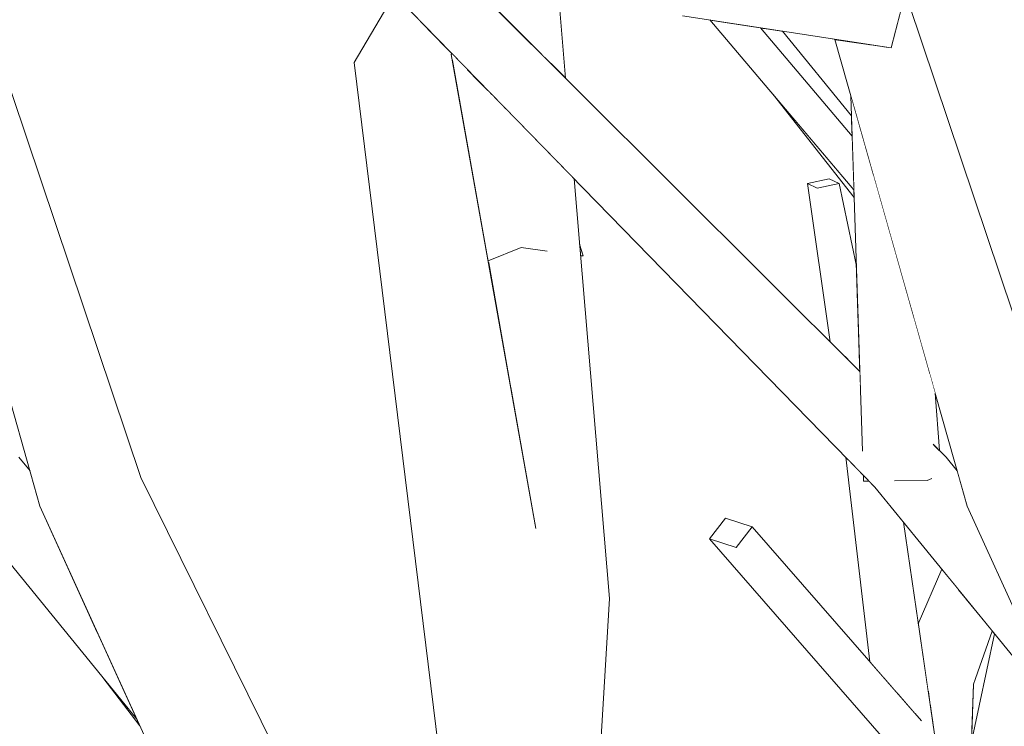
# Model space of a CAD drawing. Extents: x -289599 to -184549, y 66678 to 295474.
# Tile 82 of 256: x -281762 to -281643, y 71966 to 72051. Entities that reach past the tile are written whole.
import ezdxf

# ---------------------------------------------------------------- set-up
doc = ezdxf.new("R2010")
doc.units = 0
doc.header["$MEASUREMENT"] = 0
doc.linetypes.add('Wipeout_Contour', pattern=[1000, 0, -1000])
doc.layers.add('arch drzewa', color=8, linetype='Continuous')
doc.layers.add('arch drzewa_Nr_Pióra__4', color=8, linetype='Continuous', lineweight=9)

msp = doc.modelspace()

# ---------------------------------------------------------------- wipeouts: each hides what was drawn before it
at = {"color": 254, "linetype": 'Wipeout_Contour', "lineweight": 0, "ltscale": 1352268.00323985}
msp.add_wipeout([(-281696.85, 72055.65), (-281699.46, 72056.03), (-281698.33, 72046.56), (-281695.88, 72044.12)], dxfattribs=at).dxf.layer = 'arch drzewa'
at = {"color": 254, "linetype": 'Wipeout_Contour', "lineweight": 0, "ltscale": 1352140.037993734}
msp.add_wipeout([(-281672.04, 72050.12), (-281661.43, 72038.1), (-281661.48, 72039.6), (-281669.77, 72049.77)], dxfattribs=at).dxf.layer = 'arch drzewa'
at = {"color": 254, "linetype": 'Wipeout_Contour', "lineweight": 0, "ltscale": 1352109.722255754}
msp.add_wipeout([(-281665.59, 72030.92), (-281666.79, 72031.46), (-281662.21, 72010.61), (-281661.83, 72010.23)], dxfattribs=at).dxf.layer = 'arch drzewa'
at = {"color": 254, "linetype": 'Wipeout_Contour', "lineweight": 0, "ltscale": 3381171.779570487}
msp.add_wipeout([(-281770.22, 71994.97), (-281752.12, 71977.34), (-281759.1, 71992.67), (-281760.3, 71996.91), (-281761.66, 71998.57), (-281763.3, 71997.88), (-281763.42, 71995.97), (-281763.94, 71995.77), (-281767.62, 71995.72), (-281767.86, 71995.97)], dxfattribs=at).dxf.layer = 'arch drzewa'
at = {"color": 254, "linetype": 'Wipeout_Contour', "lineweight": 0, "ltscale": 2028089.447646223}
msp.add_wipeout([(-281661.91, 71998.29), (-281657.65, 71972.13), (-281656.02, 71970.27), (-281659.49, 71995.67), (-281660.03, 71995.67), (-281660.05, 71996.38)], dxfattribs=at).dxf.layer = 'arch drzewa'
at = {"color": 254, "linetype": 'Wipeout_Contour', "lineweight": 0, "ltscale": 1352126.333391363}
msp.add_wipeout([(-281673.43, 71990.19), (-281676.63, 71991.24), (-281678.58, 71988.74), (-281675.37, 71987.69)], dxfattribs=at).dxf.layer = 'arch drzewa'
at = {"color": 254, "linetype": 'Wipeout_Contour', "lineweight": 0, "ltscale": 1014124.817856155}
msp.add_wipeout([(-281693.62, 71931.15), (-281690.6, 71981.58), (-281692.97, 71980.86)], dxfattribs=at).dxf.layer = 'arch drzewa'
at = {"color": 254, "linetype": 'Wipeout_Contour', "lineweight": 0, "ltscale": 1352014.942802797}
msp.add_wipeout([(-281651.87, 71970.36), (-281652.26, 71970.47), (-281652.22, 71970.2), (-281651.95, 71968.42)], dxfattribs=at).dxf.layer = 'arch drzewa'

# ---------------------------------------------------------------- next in the draw order: wipeouts: each hides what was drawn before it
at = {"color": 254, "linetype": 'Wipeout_Contour', "lineweight": 0, "ltscale": 1014203.952174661}
msp.add_wipeout([(-281698.33, 72046.56), (-281699.46, 72056.03), (-281698.67, 72046.9)], dxfattribs=at).dxf.layer = 'arch drzewa'
at = {"color": 254, "linetype": 'Wipeout_Contour', "lineweight": 0, "ltscale": 1352141.896248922}
msp.add_wipeout([(-281672.04, 72050.12), (-281672.43, 72050.18), (-281661.4, 72037.17), (-281661.43, 72038.1)], dxfattribs=at).dxf.layer = 'arch drzewa'
at = {"color": 254, "linetype": 'Wipeout_Contour', "lineweight": 0, "ltscale": 1014081.021284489}
msp.add_wipeout([(-281662.21, 72010.61), (-281666.79, 72031.46), (-281664.04, 72012.44)], dxfattribs=at).dxf.layer = 'arch drzewa'
at = {"color": 254, "linetype": 'Wipeout_Contour', "lineweight": 0, "ltscale": 1352061.297789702}
msp.add_wipeout([(-281661.91, 71998.29), (-281662.17, 71998.56), (-281659.26, 71973.98), (-281657.65, 71972.13)], dxfattribs=at).dxf.layer = 'arch drzewa'
at = {"color": 254, "linetype": 'Wipeout_Contour', "lineweight": 0, "ltscale": 1014323.201488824}
msp.add_wipeout([(-281770.22, 71994.97), (-281747.45, 71967.07), (-281752.12, 71977.34)], dxfattribs=at).dxf.layer = 'arch drzewa'
at = {"color": 254, "linetype": 'Wipeout_Contour', "lineweight": 0, "ltscale": 1014117.700788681}
msp.add_wipeout([(-281692.97, 71980.86), (-281695.43, 71930.16), (-281693.62, 71931.15)], dxfattribs=at).dxf.layer = 'arch drzewa'
at = {"color": 254, "linetype": 'Wipeout_Contour', "lineweight": 0, "ltscale": 1351998.006811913}
msp.add_wipeout([(-281646.79, 71971.27), (-281651.87, 71970.36), (-281651.7, 71966.69), (-281647.9, 71940.86)], dxfattribs=at).dxf.layer = 'arch drzewa'

# ---------------------------------------------------------------- next in the draw order: wipeouts: each hides what was drawn before it
at = {"color": 254, "linetype": 'Wipeout_Contour', "lineweight": 0, "ltscale": 1690362.695976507}
msp.add_wipeout([(-281704.71, 72055.87), (-281705.48, 72054.48), (-281705.31, 72053.51), (-281698.67, 72046.9), (-281699.46, 72056.03)], dxfattribs=at).dxf.layer = 'arch drzewa'
at = {"color": 254, "linetype": 'Wipeout_Contour', "lineweight": 0, "ltscale": 1352107.649365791}
msp.add_wipeout([(-281665.59, 72030.92), (-281660.66, 72014.97), (-281660.88, 72021.54), (-281662.95, 72031.46)], dxfattribs=at).dxf.layer = 'arch drzewa'
at = {"color": 254, "linetype": 'Wipeout_Contour', "lineweight": 0, "ltscale": 2366320.285996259}
msp.add_wipeout([(-281692.97, 71980.86), (-281700.64, 71981.06), (-281699.59, 71970.85), (-281697.7, 71955.39), (-281697.94, 71955.24), (-281697.99, 71955.2), (-281695.43, 71930.16)], dxfattribs=at).dxf.layer = 'arch drzewa'
at = {"color": 254, "linetype": 'Wipeout_Contour', "lineweight": 0, "ltscale": 1013996.576599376}
msp.add_wipeout([(-281645.32, 71978.61), (-281646.79, 71971.27), (-281644.54, 71977.65)], dxfattribs=at).dxf.layer = 'arch drzewa'
at = {"color": 254, "linetype": 'Wipeout_Contour', "lineweight": 0, "ltscale": 1014292.248496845}
msp.add_wipeout([(-281747.45, 71967.07), (-281751.54, 71972.09), (-281747.09, 71966.28)], dxfattribs=at).dxf.layer = 'arch drzewa'
at = {"color": 254, "linetype": 'Wipeout_Contour', "lineweight": 0, "ltscale": 1014009.338902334}
msp.add_wipeout([(-281651.87, 71970.36), (-281651.95, 71968.42), (-281651.7, 71966.69)], dxfattribs=at).dxf.layer = 'arch drzewa'

# ---------------------------------------------------------------- next in the draw order: wipeouts: each hides what was drawn before it
at = {"color": 254, "linetype": 'Wipeout_Contour', "lineweight": 0, "ltscale": 1014166.106863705}
msp.add_wipeout([(-281694.86, 72032.04), (-281696.85, 72034.07), (-281690.6, 71981.58)], dxfattribs=at).dxf.layer = 'arch drzewa'
at = {"color": 254, "linetype": 'Wipeout_Contour', "lineweight": 0, "ltscale": 1352098.136487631}
msp.add_wipeout([(-281665.59, 72030.92), (-281661.83, 72010.23), (-281660.46, 72008.87), (-281660.66, 72014.97)], dxfattribs=at).dxf.layer = 'arch drzewa'
at = {"color": 254, "linetype": 'Wipeout_Contour', "lineweight": 0, "ltscale": 2366606.870012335}
msp.add_wipeout([(-281759.1, 71992.67), (-281742.08, 71963.14), (-281742.06, 71963.13), (-281742.06, 71963.1), (-281719.85, 71924.55), (-281718.86, 71926.41), (-281753.07, 71994.47)], dxfattribs=at).dxf.layer = 'arch drzewa'
at = {"color": 254, "linetype": 'Wipeout_Contour', "lineweight": 0, "ltscale": 1014009.562055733}
msp.add_wipeout([(-281651.87, 71970.36), (-281647.69, 71981.51), (-281648.63, 71982.66)], dxfattribs=at).dxf.layer = 'arch drzewa'
at = {"color": 254, "linetype": 'Wipeout_Contour', "lineweight": 0, "ltscale": 1014156.756610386}
msp.add_wipeout([(-281700.72, 71980.04), (-281699.59, 71970.85), (-281700.64, 71981.06)], dxfattribs=at).dxf.layer = 'arch drzewa'

# ---------------------------------------------------------------- next in the draw order: wipeouts: each hides what was drawn before it
at = {"color": 254, "linetype": 'Wipeout_Contour', "lineweight": 0, "ltscale": 1352215.37181461}
msp.add_wipeout([(-281697.63, 72034.88), (-281692.97, 71980.86), (-281690.6, 71981.58), (-281696.85, 72034.07)], dxfattribs=at).dxf.layer = 'arch drzewa'
at = {"color": 254, "linetype": 'Wipeout_Contour', "lineweight": 0, "ltscale": 1352122.562587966}
msp.add_wipeout([(-281665.59, 72030.92), (-281662.95, 72031.46), (-281664.15, 72032.01), (-281666.79, 72031.46)], dxfattribs=at).dxf.layer = 'arch drzewa'
at = {"color": 254, "linetype": 'Wipeout_Contour', "lineweight": 0, "ltscale": 1352389.7677249}
msp.add_wipeout([(-281742.08, 71963.14), (-281759.1, 71992.67), (-281745.94, 71963.74), (-281745.51, 71964.16)], dxfattribs=at).dxf.layer = 'arch drzewa'
at = {"color": 254, "linetype": 'Wipeout_Contour', "lineweight": 0, "ltscale": 1690023.675163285}
msp.add_wipeout([(-281650.63, 71985.12), (-281653.44, 71978.54), (-281652.26, 71970.47), (-281651.87, 71970.36), (-281648.63, 71982.66)], dxfattribs=at).dxf.layer = 'arch drzewa'
at = {"color": 254, "linetype": 'Wipeout_Contour', "lineweight": 0, "ltscale": 1690266.916577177}
msp.add_wipeout([(-281700.64, 71981.06), (-281700.77, 71981.08), (-281700.76, 71980.8), (-281700.76, 71980.34), (-281700.72, 71980.04)], dxfattribs=at).dxf.layer = 'arch drzewa'

# ---------------------------------------------------------------- next in the draw order: wipeouts: each hides what was drawn before it
at = {"color": 254, "linetype": 'Wipeout_Contour', "lineweight": 0, "ltscale": 1014092.901972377}
msp.add_wipeout([(-281670.9, 72042.14), (-281661.15, 72029.79), (-281661.18, 72030.7)], dxfattribs=at).dxf.layer = 'arch drzewa'
at = {"color": 254, "linetype": 'Wipeout_Contour', "lineweight": 0, "ltscale": 2028369.927494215}
msp.add_wipeout([(-281703.1, 72040.48), (-281701.82, 72032.97), (-281698.15, 72023.34), (-281700.14, 72023.04), (-281692.97, 71980.86), (-281697.63, 72034.88)], dxfattribs=at).dxf.layer = 'arch drzewa'
at = {"color": 254, "linetype": 'Wipeout_Contour', "lineweight": 0, "ltscale": 1352323.886545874}
msp.add_wipeout([(-281753.07, 71994.47), (-281716.72, 71930.42), (-281715.56, 71932.6), (-281746.98, 71996.13)], dxfattribs=at).dxf.layer = 'arch drzewa'
at = {"color": 254, "linetype": 'Wipeout_Contour', "lineweight": 0, "ltscale": 1352004.304937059}
msp.add_wipeout([(-281651.87, 71970.36), (-281646.79, 71971.27), (-281645.32, 71978.61), (-281647.69, 71981.51)], dxfattribs=at).dxf.layer = 'arch drzewa'

# ---------------------------------------------------------------- next in the draw order: wipeouts: each hides what was drawn before it
at = {"color": 254, "linetype": 'Wipeout_Contour', "lineweight": 0, "ltscale": 1352150.300878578}
msp.add_wipeout([(-281677.76, 72051), (-281678.51, 72051.12), (-281661.18, 72030.7), (-281661.21, 72031.5)], dxfattribs=at).dxf.layer = 'arch drzewa'
at = {"color": 254, "linetype": 'Wipeout_Contour', "lineweight": 0, "ltscale": 1352279.872255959}
msp.add_wipeout([(-281703.1, 72040.48), (-281704.79, 72042.2), (-281704.64, 72040.06), (-281701.82, 72032.97)], dxfattribs=at).dxf.layer = 'arch drzewa'
at = {"color": 254, "linetype": 'Wipeout_Contour', "lineweight": 0, "ltscale": 2704451.297951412}
msp.add_wipeout([(-281703.46, 72022.6), (-281702.35, 72006.24), (-281699.49, 71990.24), (-281700.64, 71985.13), (-281700.76, 71982.8), (-281700.64, 71981.06), (-281692.97, 71980.86), (-281700.14, 72023.04)], dxfattribs=at).dxf.layer = 'arch drzewa'
at = {"color": 254, "linetype": 'Wipeout_Contour', "lineweight": 0, "ltscale": 2366042.926082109}
msp.add_wipeout([(-281658.67, 71994.97), (-281659.07, 71995.38), (-281653.79, 71967.71), (-281653.16, 71966.99), (-281653.46, 71965.98), (-281645.31, 71923.24), (-281655.24, 71990.77)], dxfattribs=at).dxf.layer = 'arch drzewa'
at = {"color": 254, "linetype": 'Wipeout_Contour', "lineweight": 0, "ltscale": 1014223.688254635}
msp.add_wipeout([(-281753.07, 71994.47), (-281718.86, 71926.41), (-281716.72, 71930.42)], dxfattribs=at).dxf.layer = 'arch drzewa'

# ---------------------------------------------------------------- next in the draw order: linework, layer by layer
at = {"layer": 'arch drzewa_Nr_Pióra__4', "linetype": 'Continuous'}
for p, q in [((-281693.62, 71931.15), (-281690.6, 71981.58)), ((-281747.09, 71966.28), (-281751.54, 71972.09))]:
    msp.add_line(p, q, dxfattribs=at)

# ---------------------------------------------------------------- next in the draw order: wipeouts: each hides what was drawn before it
at = {"color": 254, "linetype": 'Wipeout_Contour', "lineweight": 0, "ltscale": 1352146.214126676}
msp.add_wipeout([(-281672.43, 72050.18), (-281677.76, 72051), (-281661.21, 72031.5), (-281661.4, 72037.17)], dxfattribs=at).dxf.layer = 'arch drzewa'
at = {"color": 254, "linetype": 'Wipeout_Contour', "lineweight": 0, "ltscale": 1690664.709412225}
msp.add_wipeout([(-281774.66, 72048.73), (-281753.07, 71994.47), (-281770.88, 72048.16), (-281772.57, 72048.42), (-281772.76, 72048.44)], dxfattribs=at).dxf.layer = 'arch drzewa'
at = {"color": 254, "linetype": 'Wipeout_Contour', "lineweight": 0, "ltscale": 1014216.19546705}
msp.add_wipeout([(-281705.29, 72042.72), (-281704.64, 72040.06), (-281704.79, 72042.2)], dxfattribs=at).dxf.layer = 'arch drzewa'
at = {"color": 254, "linetype": 'Wipeout_Contour', "lineweight": 0, "ltscale": 1014171.065378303}
msp.add_wipeout([(-281694.2, 72024.17), (-281694.17, 72023.81), (-281693.77, 72022.75)], dxfattribs=at).dxf.layer = 'arch drzewa'
at = {"color": 254, "linetype": 'Wipeout_Contour', "lineweight": 0, "ltscale": 1014194.956640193}
msp.add_wipeout([(-281703.46, 72022.6), (-281705.15, 72021.95), (-281702.35, 72006.24)], dxfattribs=at).dxf.layer = 'arch drzewa'
at = {"color": 254, "linetype": 'Wipeout_Contour', "lineweight": 0, "ltscale": 1690062.25909929}
msp.add_wipeout([(-281659.49, 71995.67), (-281656.02, 71970.27), (-281653.79, 71967.71), (-281659.07, 71995.38), (-281659.36, 71995.68)], dxfattribs=at).dxf.layer = 'arch drzewa'
at = {"color": 254, "linetype": 'Wipeout_Contour', "lineweight": 0, "ltscale": 1014161.061572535}
msp.add_wipeout([(-281700.76, 71982.8), (-281700.76, 71982.06), (-281700.64, 71981.06)], dxfattribs=at).dxf.layer = 'arch drzewa'
at = {"color": 254, "linetype": 'Wipeout_Contour', "lineweight": 0, "ltscale": 1351992.635063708}
msp.add_wipeout([(-281646.79, 71971.27), (-281647.04, 71964.34), (-281644.26, 71977.31), (-281644.54, 71977.65)], dxfattribs=at).dxf.layer = 'arch drzewa'

# ---------------------------------------------------------------- next in the draw order: wipeouts: each hides what was drawn before it
at = {"color": 254, "linetype": 'Wipeout_Contour', "lineweight": 0, "ltscale": 1352503.716606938}
msp.add_wipeout([(-281775.03, 72048.79), (-281759.1, 71992.67), (-281753.07, 71994.47), (-281774.66, 72048.73)], dxfattribs=at).dxf.layer = 'arch drzewa'
at = {"color": 254, "linetype": 'Wipeout_Contour', "lineweight": 0, "ltscale": 1352270.215719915}
msp.add_wipeout([(-281715.69, 72044.21), (-281700.64, 71985.13), (-281699.49, 71990.24), (-281709.62, 72046.96)], dxfattribs=at).dxf.layer = 'arch drzewa'
at = {"color": 254, "linetype": 'Wipeout_Contour', "lineweight": 0, "ltscale": 1014170.601935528}
msp.add_wipeout([(-281694.17, 72023.81), (-281694.08, 72022.8), (-281693.77, 72022.75)], dxfattribs=at).dxf.layer = 'arch drzewa'
at = {"color": 254, "linetype": 'Wipeout_Contour', "lineweight": 0, "ltscale": 2028077.469548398}
msp.add_wipeout([(-281673.43, 71990.19), (-281675.37, 71987.69), (-281654.26, 71963.52), (-281654.2, 71963.59), (-281653.46, 71965.98), (-281653.16, 71966.99)], dxfattribs=at).dxf.layer = 'arch drzewa'
at = {"color": 254, "linetype": 'Wipeout_Contour', "lineweight": 0, "ltscale": 1014160.624413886}
msp.add_wipeout([(-281700.77, 71981.08), (-281700.64, 71981.06), (-281700.76, 71982.06)], dxfattribs=at).dxf.layer = 'arch drzewa'

# ---------------------------------------------------------------- next in the draw order: linework, layer by layer
at = {"layer": 'arch drzewa_Nr_Pióra__4', "linetype": 'Continuous'}
for p, q in [((-281745.94, 71963.74), (-281759.1, 71992.67)), ((-281676.63, 71991.24), (-281673.43, 71990.19))]:
    msp.add_line(p, q, dxfattribs=at)

# ---------------------------------------------------------------- next in the draw order: wipeouts: each hides what was drawn before it
at = {"color": 254, "linetype": 'Wipeout_Contour', "lineweight": 0, "ltscale": 1690642.948202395}
msp.add_wipeout([(-281770.79, 72048.14), (-281746.98, 71996.13), (-281766.15, 72053.1), (-281767.09, 72052.28), (-281768.25, 72047.75)], dxfattribs=at).dxf.layer = 'arch drzewa'
at = {"color": 254, "linetype": 'Wipeout_Contour', "lineweight": 0, "ltscale": 1014233.778100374}
msp.add_wipeout([(-281709.56, 72047.09), (-281709.62, 72046.96), (-281709.55, 72047.09)], dxfattribs=at).dxf.layer = 'arch drzewa'
at = {"color": 254, "linetype": 'Wipeout_Contour', "lineweight": 0, "ltscale": 3042499.251087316}
msp.add_wipeout([(-281715.69, 72044.21), (-281699.78, 71954.02), (-281697.7, 71955.39), (-281700.76, 71980.34), (-281700.76, 71980.8), (-281700.77, 71981.08), (-281700.76, 71982.06), (-281700.76, 71982.8), (-281700.64, 71985.13)], dxfattribs=at).dxf.layer = 'arch drzewa'
at = {"color": 254, "linetype": 'Wipeout_Contour', "lineweight": 0, "ltscale": 1014170.183642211}
msp.add_wipeout([(-281693.77, 72022.75), (-281694.08, 72022.8), (-281694.07, 72022.71)], dxfattribs=at).dxf.layer = 'arch drzewa'
at = {"color": 254, "linetype": 'Wipeout_Contour', "lineweight": 0, "ltscale": 2366094.127839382}
msp.add_wipeout([(-281678.58, 71988.74), (-281657.62, 71964.75), (-281656.38, 71964.33), (-281655.2, 71964.26), (-281654.28, 71963.53), (-281654.26, 71963.52), (-281675.37, 71987.69)], dxfattribs=at).dxf.layer = 'arch drzewa'

# ---------------------------------------------------------------- next in the draw order: linework, layer by layer
at = {"layer": 'arch drzewa_Nr_Pióra__4', "linetype": 'Continuous'}
for p, q in [((-281678.58, 71988.74), (-281676.63, 71991.24)), ((-281673.43, 71990.19), (-281675.37, 71987.69)), ((-281675.37, 71987.69), (-281678.58, 71988.74))]:
    msp.add_line(p, q, dxfattribs=at)

# ---------------------------------------------------------------- next in the draw order: wipeouts: each hides what was drawn before it
at = {"color": 254, "linetype": 'Wipeout_Contour', "lineweight": 0, "ltscale": 1352484.686204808}
msp.add_wipeout([(-281770.88, 72048.16), (-281753.07, 71994.47), (-281746.98, 71996.13), (-281770.79, 72048.14)], dxfattribs=at).dxf.layer = 'arch drzewa'
at = {"color": 254, "linetype": 'Wipeout_Contour', "lineweight": 0, "ltscale": 1014218.179649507}
msp.add_wipeout([(-281699.78, 71954.02), (-281715.69, 72044.21), (-281721.29, 72046.01)], dxfattribs=at).dxf.layer = 'arch drzewa'
at = {"color": 254, "linetype": 'Wipeout_Contour', "lineweight": 0, "ltscale": 3380087.579224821}
msp.add_wipeout([(-281658.67, 71994.97), (-281640.58, 71977.34), (-281647.55, 71992.67), (-281648.76, 71996.91), (-281650.11, 71998.57), (-281651.76, 71997.88), (-281651.87, 71995.97), (-281652.39, 71995.77), (-281656.07, 71995.72), (-281656.31, 71995.97)], dxfattribs=at).dxf.layer = 'arch drzewa'

# ---------------------------------------------------------------- next in the draw order: linework, layer by layer
at = {"layer": 'arch drzewa_Nr_Pióra__4', "linetype": 'Continuous'}
for p, q in [((-281746.98, 71996.13), (-281766.15, 72053.1)), ((-281759.1, 71992.67), (-281775.03, 72048.79)), ((-281760.3, 71996.91), (-281761.66, 71998.57)), ((-281747.45, 71967.07), (-281770.22, 71994.97))]:
    msp.add_line(p, q, dxfattribs=at)

# ---------------------------------------------------------------- next in the draw order: wipeouts: each hides what was drawn before it
at = {"color": 254, "linetype": 'Wipeout_Contour', "lineweight": 0, "ltscale": 2704455.852921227}
msp.add_wipeout([(-281721.29, 72046.01), (-281710.21, 71956.02), (-281709.13, 71955.82), (-281708.65, 71959.72), (-281705.31, 71956.33), (-281702.71, 71954.95), (-281702.63, 71954.57), (-281699.78, 71954.02)], dxfattribs=at).dxf.layer = 'arch drzewa'
at = {"color": 254, "linetype": 'Wipeout_Contour', "lineweight": 0, "ltscale": 1014028.897460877}
msp.add_wipeout([(-281650.11, 71998.57), (-281651.63, 72000.09), (-281651.64, 71999.85)], dxfattribs=at).dxf.layer = 'arch drzewa'
at = {"color": 254, "linetype": 'Wipeout_Contour', "lineweight": 0, "ltscale": 1013997.93839431}
msp.add_wipeout([(-281658.67, 71994.97), (-281635.91, 71967.07), (-281640.58, 71977.34)], dxfattribs=at).dxf.layer = 'arch drzewa'

# ---------------------------------------------------------------- next in the draw order: linework, layer by layer
at = {"layer": 'arch drzewa_Nr_Pióra__4', "linetype": 'Continuous'}
for p, q in [((-281653.06, 71966.87), (-281673.43, 71990.19)), ((-281657.57, 71964.69), (-281678.58, 71988.74)), ((-281653.44, 71978.54), (-281650.63, 71985.12))]:
    msp.add_line(p, q, dxfattribs=at)

# ---------------------------------------------------------------- next in the draw order: wipeouts: each hides what was drawn before it
at = {"color": 254, "linetype": 'Wipeout_Contour', "lineweight": 0, "ltscale": 1352320.345292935}
msp.add_wipeout([(-281715.69, 72044.21), (-281709.62, 72046.96), (-281709.56, 72047.09), (-281712.47, 72050.08)], dxfattribs=at).dxf.layer = 'arch drzewa'
at = {"color": 254, "linetype": 'Wipeout_Contour', "lineweight": 0, "ltscale": 2028411.484167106}
msp.add_wipeout([(-281705.29, 72042.72), (-281707.76, 72045.24), (-281701.2, 72023.75), (-281698.15, 72023.34), (-281701.82, 72032.97), (-281704.64, 72040.06)], dxfattribs=at).dxf.layer = 'arch drzewa'
at = {"color": 254, "linetype": 'Wipeout_Contour', "lineweight": 0, "ltscale": 1014028.446717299}
msp.add_wipeout([(-281651.76, 71997.88), (-281650.11, 71998.57), (-281651.64, 71999.85)], dxfattribs=at).dxf.layer = 'arch drzewa'
at = {"color": 254, "linetype": 'Wipeout_Contour', "lineweight": 0, "ltscale": 2365847.915130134}
msp.add_wipeout([(-281647.55, 71992.67), (-281630.53, 71963.14), (-281630.51, 71963.13), (-281630.51, 71963.1), (-281608.3, 71924.55), (-281607.31, 71926.41), (-281641.52, 71994.47)], dxfattribs=at).dxf.layer = 'arch drzewa'

# ---------------------------------------------------------------- next in the draw order: wipeouts: each hides what was drawn before it
at = {"color": 254, "linetype": 'Wipeout_Contour', "lineweight": 0, "ltscale": 1014246.423563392}
msp.add_wipeout([(-281712.72, 72050.33), (-281715.69, 72044.21), (-281712.47, 72050.08)], dxfattribs=at).dxf.layer = 'arch drzewa'
at = {"color": 254, "linetype": 'Wipeout_Contour', "lineweight": 0, "ltscale": 1690371.999606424}
msp.add_wipeout([(-281709.62, 72046.96), (-281709.58, 72046.7), (-281701.2, 72023.75), (-281707.76, 72045.24), (-281709.55, 72047.09)], dxfattribs=at).dxf.layer = 'arch drzewa'
at = {"color": 254, "linetype": 'Wipeout_Contour', "lineweight": 0, "ltscale": 1352043.998721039}
msp.add_wipeout([(-281651.4, 72006.24), (-281652.08, 72008.62), (-281651.03, 71999.48), (-281650.89, 71999.35)], dxfattribs=at).dxf.layer = 'arch drzewa'
at = {"color": 254, "linetype": 'Wipeout_Contour', "lineweight": 0, "ltscale": 1351956.08147867}
msp.add_wipeout([(-281647.55, 71992.67), (-281634.39, 71963.74), (-281633.97, 71964.16), (-281630.53, 71963.14)], dxfattribs=at).dxf.layer = 'arch drzewa'

# ---------------------------------------------------------------- next in the draw order: linework, layer by layer
at = {"layer": 'arch drzewa_Nr_Pióra__4', "linetype": 'Continuous'}
for p, q in [((-281645.31, 71923.24), (-281655.24, 71990.77)), ((-281647.04, 71964.34), (-281644.26, 71977.31)), ((-281646.79, 71971.27), (-281644.54, 71977.65)), ((-281647.9, 71940.86), (-281646.79, 71971.27))]:
    msp.add_line(p, q, dxfattribs=at)

# ---------------------------------------------------------------- next in the draw order: wipeouts: each hides what was drawn before it
at = {"color": 254, "linetype": 'Wipeout_Contour', "lineweight": 0, "ltscale": 2028512.426714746}
msp.add_wipeout([(-281721.29, 72046.01), (-281715.69, 72044.21), (-281712.72, 72050.33), (-281716.37, 72054.07), (-281716.55, 72053.97), (-281716.61, 72053.99)], dxfattribs=at).dxf.layer = 'arch drzewa'
at = {"color": 254, "linetype": 'Wipeout_Contour', "lineweight": 0, "ltscale": 1014209.369499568}
msp.add_wipeout([(-281709.58, 72046.7), (-281705.19, 72022.16), (-281701.2, 72023.75)], dxfattribs=at).dxf.layer = 'arch drzewa'
at = {"color": 254, "linetype": 'Wipeout_Contour', "lineweight": 0, "ltscale": 2366079.95492103}
msp.add_wipeout([(-281652.08, 72008.62), (-281653.99, 72015.34), (-281652.39, 71995.77), (-281651.87, 71995.97), (-281651.64, 71999.85), (-281651.63, 72000.09), (-281651.03, 71999.48)], dxfattribs=at).dxf.layer = 'arch drzewa'

# ---------------------------------------------------------------- next in the draw order: wipeouts: each hides what was drawn before it
at = {"color": 254, "linetype": 'Wipeout_Contour', "lineweight": 0, "ltscale": 2028388.912373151}
msp.add_wipeout([(-281705.19, 72022.16), (-281705.15, 72021.95), (-281703.46, 72022.6), (-281700.14, 72023.04), (-281698.15, 72023.34), (-281701.2, 72023.75)], dxfattribs=at).dxf.layer = 'arch drzewa'

# ---------------------------------------------------------------- next in the draw order: wipeouts: each hides what was drawn before it
at = {"color": 254, "linetype": 'Wipeout_Contour', "lineweight": 0, "ltscale": 1352210.643794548}
msp.add_wipeout([(-281710.68, 72058.85), (-281717.42, 72055.14), (-281660.41, 72007.23), (-281660.46, 72008.87)], dxfattribs=at).dxf.layer = 'arch drzewa'

# ---------------------------------------------------------------- next in the draw order: wipeouts: each hides what was drawn before it
at = {"color": 254, "linetype": 'Wipeout_Contour', "lineweight": 0, "ltscale": 1690157.452140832}
msp.add_wipeout([(-281660.41, 72007.23), (-281717.42, 72055.14), (-281658.67, 71994.97), (-281656.31, 71995.97), (-281660.15, 71999.54)], dxfattribs=at).dxf.layer = 'arch drzewa'

# ---------------------------------------------------------------- next in the draw order: linework, layer by layer
at = {"layer": 'arch drzewa_Nr_Pióra__4', "linetype": 'Continuous'}
for p, q in [((-281695.88, 72044.12), (-281696.85, 72055.65)), ((-281721.29, 72046.01), (-281716.61, 72053.99)), ((-281709.62, 72046.96), (-281709.55, 72047.09)), ((-281699.44, 71989.99), (-281709.62, 72046.96)), ((-281710.21, 71956.02), (-281721.29, 72046.01)), ((-281690.6, 71981.58), (-281694.86, 72032.04)), ((-281666.79, 72031.46), (-281664.15, 72032.01)), ((-281665.59, 72030.92), (-281666.79, 72031.46)), ((-281693.77, 72022.75), (-281694.2, 72024.17)), ((-281701.2, 72023.75), (-281705.19, 72022.16)), ((-281698.08, 72023.33), (-281701.2, 72023.75)), ((-281693.77, 72022.75), (-281694.08, 72022.8)), ((-281694.07, 72022.71), (-281693.77, 72022.75)), ((-281715.56, 71932.6), (-281746.98, 71996.13))]:
    msp.add_line(p, q, dxfattribs=at)

# ---------------------------------------------------------------- next in the draw order: wipeouts: each hides what was drawn before it
at = {"color": 254, "linetype": 'Wipeout_Contour', "lineweight": 0, "ltscale": 1014051.801896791}
msp.add_wipeout([(-281658.92, 72032.73), (-281652.39, 71995.77), (-281653.99, 72015.34)], dxfattribs=at).dxf.layer = 'arch drzewa'

# ---------------------------------------------------------------- next in the draw order: wipeouts: each hides what was drawn before it
at = {"color": 254, "linetype": 'Wipeout_Contour', "lineweight": 0, "ltscale": 2028110.733530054}
msp.add_wipeout([(-281658.92, 72032.73), (-281661.56, 72042), (-281660.15, 71999.54), (-281656.31, 71995.97), (-281656.07, 71995.72), (-281652.39, 71995.77)], dxfattribs=at).dxf.layer = 'arch drzewa'

# ---------------------------------------------------------------- next in the draw order: wipeouts: each hides what was drawn before it
at = {"color": 254, "linetype": 'Wipeout_Contour', "lineweight": 0, "ltscale": 1014051.513450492}
msp.add_wipeout([(-281660.05, 71996.38), (-281660.03, 71995.67), (-281659.36, 71995.68)], dxfattribs=at).dxf.layer = 'arch drzewa'

# ---------------------------------------------------------------- next in the draw order: wipeouts: each hides what was drawn before it
at = {"color": 254, "linetype": 'Wipeout_Contour', "lineweight": 0, "ltscale": 1690122.625113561}
msp.add_wipeout([(-281663.11, 72048.73), (-281641.52, 71994.47), (-281659.33, 72048.16), (-281661.02, 72048.42), (-281661.21, 72048.44)], dxfattribs=at).dxf.layer = 'arch drzewa'

# ---------------------------------------------------------------- next in the draw order: wipeouts: each hides what was drawn before it
at = {"color": 254, "linetype": 'Wipeout_Contour', "lineweight": 0, "ltscale": 1352070.044340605}
msp.add_wipeout([(-281663.48, 72048.79), (-281647.55, 71992.67), (-281641.52, 71994.47), (-281663.11, 72048.73)], dxfattribs=at).dxf.layer = 'arch drzewa'

# ---------------------------------------------------------------- next in the draw order: linework, layer by layer
at = {"layer": 'arch drzewa_Nr_Pióra__4', "linetype": 'Continuous'}
for p, q in [((-281661.15, 72029.79), (-281670.9, 72042.14)), ((-281660.15, 71999.3), (-281661.56, 72042)), ((-281664.04, 72012.44), (-281666.79, 72031.46)), ((-281662.95, 72031.46), (-281665.59, 72030.92)), ((-281664.15, 72032.01), (-281662.95, 72031.46)), ((-281660.88, 72021.54), (-281662.95, 72031.46)), ((-281660.03, 71995.67), (-281660.05, 71996.38)), ((-281634.39, 71963.74), (-281647.55, 71992.67))]:
    msp.add_line(p, q, dxfattribs=at)

# ---------------------------------------------------------------- next in the draw order: wipeouts: each hides what was drawn before it
at = {"color": 254, "linetype": 'Wipeout_Contour', "lineweight": 0, "ltscale": 1690100.865031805}
msp.add_wipeout([(-281659.25, 72048.14), (-281635.44, 71996.13), (-281654.6, 72053.1), (-281655.54, 72052.28), (-281656.7, 72047.75)], dxfattribs=at).dxf.layer = 'arch drzewa'
at = {"color": 254, "linetype": 'Wipeout_Contour', "lineweight": 0, "ltscale": 1352129.607813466}
msp.add_wipeout([(-281661.02, 72048.42), (-281664.05, 72048.88), (-281663.82, 72048.84), (-281661.21, 72048.44)], dxfattribs=at).dxf.layer = 'arch drzewa'

# ---------------------------------------------------------------- next in the draw order: wipeouts: each hides what was drawn before it
at = {"color": 254, "linetype": 'Wipeout_Contour', "lineweight": 0, "ltscale": 1352051.014474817}
msp.add_wipeout([(-281659.33, 72048.16), (-281641.52, 71994.47), (-281635.44, 71996.13), (-281659.25, 72048.14)], dxfattribs=at).dxf.layer = 'arch drzewa'

# ---------------------------------------------------------------- next in the draw order: linework, layer by layer
at = {"layer": 'arch drzewa_Nr_Pióra__4', "linetype": 'Continuous'}
for p, q in [((-281650.89, 71999.35), (-281651.4, 72006.24)), ((-281650.11, 71998.57), (-281651.67, 72000.12)), ((-281659.26, 71973.98), (-281662.17, 71998.56)), ((-281648.76, 71996.91), (-281650.11, 71998.57)), ((-281659.36, 71995.68), (-281660.03, 71995.67)), ((-281652.39, 71995.77), (-281656.32, 71995.72)), ((-281651.81, 71995.99), (-281652.39, 71995.77)), ((-281635.91, 71967.07), (-281658.67, 71994.97))]:
    msp.add_line(p, q, dxfattribs=at)

# ---------------------------------------------------------------- next in the draw order: wipeouts: each hides what was drawn before it
at = {"color": 254, "linetype": 'Wipeout_Contour', "lineweight": 0, "ltscale": 1014105.309111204}
msp.add_wipeout([(-281681.82, 72051.63), (-281656.7, 72047.75), (-281655.19, 72053.66)], dxfattribs=at).dxf.layer = 'arch drzewa'

# ---------------------------------------------------------------- next in the draw order: linework, layer by layer
at = {"layer": 'arch drzewa_Nr_Pióra__4', "linetype": 'Continuous'}
for p, q in [((-281660.46, 72008.87), (-281710.68, 72058.85)), ((-281658.67, 71994.97), (-281717.42, 72055.14)), ((-281655.19, 72053.66), (-281656.7, 72047.75)), ((-281635.44, 71996.13), (-281654.6, 72053.1)), ((-281656.7, 72047.75), (-281681.82, 72051.63)), ((-281661.18, 72030.7), (-281678.51, 72051.12)), ((-281661.4, 72037.17), (-281672.43, 72050.18)), ((-281661.48, 72039.6), (-281669.77, 72049.77)), ((-281663.82, 72048.84), (-281664.05, 72048.88)), ((-281661.14, 72048.43), (-281663.82, 72048.84)), ((-281647.55, 71992.67), (-281663.48, 72048.79)), ((-281656.7, 72047.75), (-281657.58, 72047.88))]:
    msp.add_line(p, q, dxfattribs=at)

doc.saveas('drawing.dxf')
